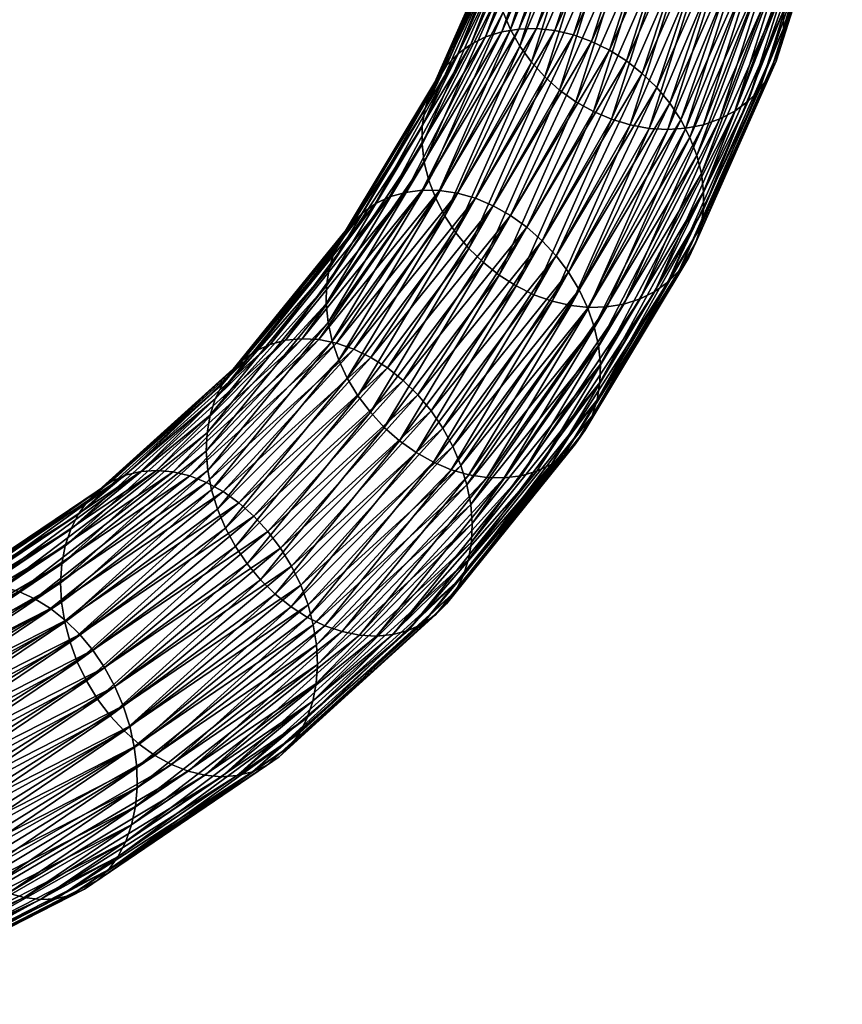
# Model space of a CAD drawing. Header units: centimetres. Extents: x -1886 to 2760, y -2774 to 68.
# Tile 12 of 77: x 2.289 to 3.212, y 50.803 to 51.908. Entities that reach past the tile are written whole.
import ezdxf

# ---------------------------------------------------------------- set-up
doc = ezdxf.new("R2010")
doc.units = ezdxf.units.CM
doc.layers.get('0').update_dxf_attribs({"true_color": 0x086e87})

msp = doc.modelspace()

# ---------------------------------------------------------------- meshes
at = {"color": 9, "true_color": 0xc1c1c1}
mesh = msp.add_polyface(dxfattribs=at)
corners = [(3.1235, 52.1893, -1103.527), (3.0806, 51.9881, -1103.3472), (3.0593, 51.9884, -1103.3502), (3.2118, 52.1246, -1103.3068), (3.1461, 51.9179, -1103.1222), (3.146, 51.8983, -1103.1249), (3.2119, 52.1054, -1103.3097), (3.0563, 51.7149, -1102.9365), (3.0561, 51.695, -1102.9388), (3.1432, 51.8795, -1103.1279), (3.2092, 52.0866, -1103.3129), (3.0532, 51.6759, -1102.9417), (3.1297, 51.8449, -1103.1353), (3.1956, 52.0521, -1103.3202), (3.2037, 52.0688, -1103.3164), (3.1378, 51.8616, -1103.1315), (3.0396, 51.6413, -1102.949), (3.0476, 51.6579, -1102.9451), (3.1191, 51.8299, -1103.1394), (3.1849, 52.0368, -1103.3241), (3.1062, 51.8167, -1103.1437), (3.1719, 52.0233, -1103.3281), (3.0744, 51.7967, -1103.1526), (3.1398, 52.0022, -1103.3361), (3.1567, 52.0117, -1103.3322), (3.0912, 51.8056, -1103.1482), (3.0561, 51.7902, -1103.1571), (3.1212, 51.9951, -1103.34), (3.0365, 51.7863, -1103.1615), (3.1014, 51.9903, -1103.3436), (2.9951, 51.7861, -1103.1697), (3.0161, 51.7849, -1103.1656), (2.974, 51.7899, -1103.1733), (3.0379, 51.9913, -1103.353), (2.953, 51.7963, -1103.1765), (3.0165, 51.9966, -1103.3555), (2.9131, 51.816, -1103.1818), (2.9758, 52.0144, -1103.3589), (2.9957, 52.0044, -1103.3574), (2.9326, 51.805, -1103.1794), (2.9307, 51.8838, -1102.9486), (3.0164, 52.0781, -1103.1261), (2.9955, 52.0844, -1103.1294), (2.9697, 51.862, -1102.9414), (3.0564, 52.0584, -1103.121), (3.0369, 52.0693, -1103.1233), (2.9506, 51.874, -1102.9448), (2.9875, 51.8478, -1102.9386), (3.0747, 52.0453, -1103.1191), (3.0038, 51.8319, -1102.9364), (3.0914, 52.0303, -1103.1178), (3.0307, 51.7957, -1102.9338), (3.1193, 51.996, -1103.1169), (3.1064, 52.0138, -1103.1171), (3.0183, 51.8144, -1102.9348), (3.0409, 51.776, -1102.9336), (3.1298, 51.9772, -1103.1174), (3.1949, 52.1824, -1103.3005), (3.1379, 51.9576, -1103.1185), (3.0486, 51.7558, -1102.9338), (3.2089, 52.1441, -1103.3042), (3.1433, 51.9378, -1103.1201), (3.2032, 52.1634, -1103.3021), (3.0538, 51.7353, -1102.9349)]
mesh.append_faces([[corners[k] for k in face] for face in [(0, 1, 2), (3, 4, 5), (5, 6, 3), (4, 7, 8), (8, 5, 4), (6, 5, 9), (9, 10, 6), (11, 9, 5), (12, 13, 14), (14, 15, 12), (15, 14, 10), (10, 9, 15), (16, 12, 15), (17, 15, 9), (13, 12, 18), (18, 19, 13), (19, 18, 20), (20, 21, 19), (22, 23, 24), (24, 25, 22), (25, 24, 21), (21, 20, 25), (23, 22, 26), (26, 27, 23), (27, 26, 28), (28, 29, 27), (30, 2, 1), (1, 31, 30), (31, 1, 29), (29, 28, 31), (2, 30, 32), (32, 33, 2), (33, 32, 34), (34, 35, 33), (36, 37, 38), (39, 38, 35), (35, 34, 39), (40, 41, 42), (43, 44, 45), (45, 46, 43), (46, 45, 41), (41, 40, 46), (44, 43, 47), (47, 48, 44), (48, 47, 49), (49, 50, 48), (51, 52, 53), (53, 54, 51), (54, 53, 50), (50, 49, 54), (52, 51, 55), (55, 56, 52), (57, 56, 58), (56, 55, 59), (59, 58, 56), (60, 61, 4), (62, 58, 61), (7, 4, 61), (61, 63, 7), (63, 61, 58), (58, 59, 63)]], dxfattribs={"vtx2": -1, "color": 9})
mesh = msp.add_polyface(dxfattribs=at)
corners = [(2.9957, 52.0044, -1103.3574), (2.9326, 51.805, -1103.1794), (2.9131, 51.816, -1103.1818), (2.9758, 52.0144, -1103.3589), (2.8948, 51.829, -1103.1836), (2.9572, 52.0265, -1103.3599), (2.878, 51.844, -1103.1849), (2.9401, 52.0405, -1103.3602), (2.8502, 51.8783, -1103.1858), (2.9117, 52.0732, -1103.3596), (2.9248, 52.0562, -1103.3602), (2.8631, 51.8605, -1103.1857), (2.7659, 51.6875, -1103.0112), (2.7784, 51.6688, -1103.0103), (2.8397, 51.8971, -1103.1853), (2.9009, 52.0913, -1103.3584), (2.7558, 51.7072, -1103.0116), (2.8316, 51.9167, -1103.1843), (2.8926, 52.1102, -1103.3568), (2.7481, 51.7274, -1103.0112), (2.8869, 52.1296, -1103.3547), (2.8261, 51.9366, -1103.1826), (2.8234, 51.9564, -1103.1805), (2.7404, 51.7683, -1103.0085), (2.7429, 51.7479, -1103.0103), (2.884, 52.149, -1103.3523), (2.8234, 51.976, -1103.1779), (2.7406, 51.7882, -1103.0062), (2.8839, 52.1683, -1103.3494), (2.8262, 51.9949, -1103.1748), (2.7435, 51.8073, -1103.0034), (2.7571, 51.8419, -1102.9962), (2.8398, 52.0294, -1103.1675), (2.8317, 52.0128, -1103.1713), (2.7491, 51.8253, -1103), (2.7677, 51.8568, -1102.9919), (2.8504, 52.0444, -1103.1633), (2.7804, 51.8696, -1102.9873), (2.8633, 52.0576, -1103.1591), (2.8117, 51.8887, -1102.9774), (2.895, 52.0777, -1103.1501), (2.8783, 52.0688, -1103.1547), (2.7952, 51.8803, -1102.9824), (2.8298, 51.8945, -1102.9724), (2.9134, 52.0841, -1103.1456), (2.849, 51.8976, -1102.9673), (2.9329, 52.0881, -1103.1412), (2.7218, 51.7143, -1102.799), (2.7405, 51.7167, -1102.7932), (2.7801, 51.7134, -1102.7816), (2.8895, 51.896, -1102.9574), (2.869, 51.8982, -1102.9623), (2.7601, 51.7164, -1102.7874), (2.9743, 52.0883, -1103.1331), (2.9534, 52.0895, -1103.1371), (2.9102, 51.8912, -1102.9529), (2.9955, 52.0844, -1103.1294), (2.9307, 51.8838, -1102.9486), (2.8003, 51.7076, -1102.7761), (2.8202, 51.6992, -1102.771), (2.858, 51.6752, -1102.7617), (2.9697, 51.862, -1102.9414), (2.9506, 51.874, -1102.9448), (2.8395, 51.6883, -1102.7661), (2.8751, 51.66, -1102.7579), (2.9875, 51.8478, -1102.9386)]
mesh.append_faces([[corners[k] for k in face] for face in [(0, 1, 2), (3, 2, 4), (4, 5, 3), (5, 4, 6), (6, 7, 5), (8, 9, 10), (10, 11, 8), (11, 10, 7), (7, 6, 11), (12, 8, 11), (13, 11, 6), (9, 8, 14), (14, 15, 9), (16, 14, 8), (15, 14, 17), (17, 18, 15), (14, 16, 19), (19, 17, 14), (20, 21, 22), (18, 17, 21), (23, 22, 21), (24, 21, 17), (17, 19, 24), (25, 22, 26), (27, 26, 22), (28, 26, 29), (30, 29, 26), (31, 32, 33), (33, 34, 31), (34, 33, 29), (32, 31, 35), (35, 36, 32), (36, 35, 37), (37, 38, 36), (39, 40, 41), (41, 42, 39), (42, 41, 38), (38, 37, 42), (40, 39, 43), (43, 44, 40), (44, 43, 45), (45, 46, 44), (47, 43, 39), (48, 45, 43), (49, 50, 51), (51, 52, 49), (52, 51, 45), (45, 48, 52), (50, 53, 54), (54, 51, 50), (51, 54, 46), (46, 45, 51), (53, 50, 55), (55, 56, 53), (56, 55, 57), (58, 55, 50), (59, 57, 55), (60, 61, 62), (63, 62, 57), (64, 65, 61)]], dxfattribs={"vtx2": -1, "color": 9})
mesh = msp.add_polyface(dxfattribs=at)
corners = [(2.6825, 51.4674, -1102.8313), (2.7929, 51.6513, -1103.0087), (2.8092, 51.6354, -1103.0065), (2.6566, 51.5055, -1102.8358), (2.7659, 51.6875, -1103.0112), (2.7784, 51.6688, -1103.0103), (2.6685, 51.4859, -1102.8339), (2.647, 51.526, -1102.8369), (2.7558, 51.7072, -1103.0116), (2.6397, 51.5471, -1102.8374), (2.7481, 51.7274, -1103.0112), (2.4983, 51.4236, -1102.6621), (2.6328, 51.5891, -1102.8359), (2.635, 51.5682, -1102.837), (2.7404, 51.7683, -1103.0085), (2.7429, 51.7479, -1103.0103), (2.8261, 51.9366, -1103.1826), (2.8234, 51.9564, -1103.1805), (2.7406, 51.7882, -1103.0062), (2.8234, 51.976, -1103.1779), (2.7435, 51.8073, -1103.0034), (2.4992, 51.4444, -1102.6608), (2.6333, 51.6095, -1102.834), (2.5026, 51.4641, -1102.6586), (2.6364, 51.6289, -1102.8314), (2.5167, 51.4991, -1102.652), (2.6501, 51.6637, -1102.8245), (2.642, 51.6471, -1102.8282), (2.7571, 51.8419, -1102.9962), (2.7491, 51.8253, -1103), (2.5085, 51.4825, -1102.6556), (2.8262, 51.9949, -1103.1748), (2.5272, 51.5138, -1102.6476), (2.6606, 51.6784, -1102.8201), (2.5397, 51.5262, -1102.6426), (2.6733, 51.691, -1102.8153), (2.7677, 51.8568, -1102.9919), (2.7804, 51.8696, -1102.9873), (2.5701, 51.5436, -1102.6312), (2.7041, 51.7092, -1102.8047), (2.6878, 51.7013, -1102.8101), (2.5541, 51.5362, -1102.6372), (2.8117, 51.8887, -1102.9774), (2.7952, 51.8803, -1102.9824), (2.5874, 51.5482, -1102.625), (2.7218, 51.7143, -1102.799), (2.6058, 51.55, -1102.6187), (2.7405, 51.7167, -1102.7932), (2.8298, 51.8945, -1102.9724), (2.6443, 51.5451, -1102.6055), (2.7801, 51.7134, -1102.7816), (2.7601, 51.7164, -1102.7874), (2.6248, 51.549, -1102.6121), (2.6638, 51.5384, -1102.5991), (2.8003, 51.7076, -1102.7761), (2.683, 51.529, -1102.5929), (2.8202, 51.6992, -1102.771), (2.8395, 51.6883, -1102.7661), (2.7016, 51.5172, -1102.5872), (2.7193, 51.5031, -1102.5817), (2.858, 51.6752, -1102.7617), (2.7358, 51.4869, -1102.5768)]
mesh.append_faces([[corners[k] for k in face] for face in [(0, 1, 2), (3, 4, 5), (5, 6, 3), (6, 5, 1), (1, 0, 6), (4, 3, 7), (7, 8, 4), (8, 7, 9), (9, 10, 8), (11, 12, 13), (12, 14, 15), (15, 13, 12), (13, 15, 10), (10, 9, 13), (16, 15, 14), (17, 14, 18), (19, 18, 20), (21, 22, 12), (23, 24, 22), (14, 12, 22), (22, 18, 14), (18, 22, 24), (24, 20, 18), (25, 26, 27), (26, 28, 29), (29, 27, 26), (30, 27, 24), (27, 29, 20), (20, 24, 27), (31, 20, 29), (32, 33, 26), (34, 35, 33), (28, 26, 33), (33, 36, 28), (36, 33, 35), (35, 37, 36), (38, 39, 40), (40, 41, 38), (39, 42, 43), (43, 40, 39), (41, 40, 35), (35, 34, 41), (40, 43, 37), (37, 35, 40), (39, 38, 44), (44, 45, 39), (45, 44, 46), (46, 47, 45), (42, 39, 45), (48, 45, 47), (49, 50, 51), (51, 52, 49), (52, 51, 47), (47, 46, 52), (50, 49, 53), (53, 54, 50), (54, 53, 55), (55, 56, 54), (57, 58, 59), (56, 55, 58), (60, 59, 61)]], dxfattribs={"vtx2": -1, "color": 9})
mesh = msp.add_polyface(dxfattribs=at)
corners = [(3.146, 51.8983, -1103.1249), (3.0561, 51.695, -1102.9388), (3.0532, 51.6759, -1102.9417), (2.94, 51.501, -1102.752), (3.0563, 51.7149, -1102.9365), (2.9369, 51.4815, -1102.7545), (2.9313, 51.4634, -1102.7577), (3.0476, 51.6579, -1102.9451), (3.1378, 51.8616, -1103.1315), (3.0396, 51.6413, -1102.949), (3.1432, 51.8795, -1103.1279), (3.1297, 51.8449, -1103.1353), (3.029, 51.6265, -1102.9532), (3.1191, 51.8299, -1103.1394), (3.0162, 51.6136, -1102.9578), (3.1062, 51.8167, -1103.1437), (2.985, 51.5946, -1102.9677), (3.0744, 51.7967, -1103.1526), (3.0912, 51.8056, -1103.1482), (3.0015, 51.6029, -1102.9626), (2.9669, 51.5888, -1102.9728), (3.0561, 51.7902, -1103.1571), (2.9477, 51.5856, -1102.9778), (3.0365, 51.7863, -1103.1615), (2.9072, 51.5872, -1102.9877), (2.9951, 51.7861, -1103.1697), (3.0161, 51.7849, -1103.1656), (2.9277, 51.5851, -1102.9828), (2.8865, 51.592, -1102.9922), (2.974, 51.7899, -1103.1733), (2.866, 51.5994, -1102.9965), (2.953, 51.7963, -1103.1765), (2.827, 51.6212, -1103.0037), (2.9131, 51.816, -1103.1818), (2.9326, 51.805, -1103.1794), (2.846, 51.6092, -1103.0002), (2.8092, 51.6354, -1103.0065), (2.8948, 51.829, -1103.1836), (2.7929, 51.6513, -1103.0087), (2.878, 51.844, -1103.1849), (2.8631, 51.8605, -1103.1857), (2.7784, 51.6688, -1103.0103), (2.7659, 51.6875, -1103.0112), (2.8502, 51.8783, -1103.1858), (2.7558, 51.7072, -1103.0116), (2.8895, 51.896, -1102.9574), (2.7801, 51.7134, -1102.7816), (2.8003, 51.7076, -1102.7761), (2.9102, 51.8912, -1102.9529), (2.8202, 51.6992, -1102.771), (2.7193, 51.5031, -1102.5817), (2.858, 51.6752, -1102.7617), (2.8395, 51.6883, -1102.7661), (2.9506, 51.874, -1102.9448), (2.7016, 51.5172, -1102.5872), (2.9307, 51.8838, -1102.9486), (2.7358, 51.4869, -1102.5768), (2.8751, 51.66, -1102.7579), (2.7507, 51.4689, -1102.5725), (2.8908, 51.643, -1102.7546), (2.9697, 51.862, -1102.9414), (2.9875, 51.8478, -1102.9386), (3.0038, 51.8319, -1102.9364), (2.9167, 51.6049, -1102.7501), (3.0307, 51.7957, -1102.9338), (3.0183, 51.8144, -1102.9348), (2.9048, 51.6245, -1102.7521), (2.9263, 51.5844, -1102.749), (3.0409, 51.776, -1102.9336), (2.9336, 51.5634, -1102.7487), (3.0486, 51.7558, -1102.9338), (2.9405, 51.5213, -1102.7501), (3.0538, 51.7353, -1102.9349), (2.9383, 51.5422, -1102.749)]
mesh.append_faces([[corners[k] for k in face] for face in [(0, 1, 2), (3, 1, 4), (5, 2, 1), (6, 7, 2), (8, 7, 9), (10, 2, 7), (11, 9, 12), (12, 13, 11), (13, 12, 14), (14, 15, 13), (16, 17, 18), (18, 19, 16), (19, 18, 15), (15, 14, 19), (17, 16, 20), (20, 21, 17), (21, 20, 22), (22, 23, 21), (24, 25, 26), (26, 27, 24), (27, 26, 23), (23, 22, 27), (25, 24, 28), (28, 29, 25), (29, 28, 30), (30, 31, 29), (32, 33, 34), (34, 35, 32), (35, 34, 31), (31, 30, 35), (33, 32, 36), (36, 37, 33), (37, 36, 38), (38, 39, 37), (40, 41, 42), (39, 38, 41), (43, 42, 44), (45, 46, 47), (48, 47, 49), (50, 51, 52), (53, 52, 51), (54, 52, 49), (55, 49, 52), (56, 57, 51), (58, 59, 57), (60, 51, 57), (61, 57, 59), (59, 62, 61), (63, 64, 65), (65, 66, 63), (66, 65, 62), (62, 59, 66), (64, 63, 67), (67, 68, 64), (68, 67, 69), (69, 70, 68), (71, 4, 72), (72, 73, 71), (73, 72, 70), (70, 69, 73)]], dxfattribs={"vtx2": -1, "color": 9})
mesh = msp.add_polyface(dxfattribs=at)
corners = [(2.9405, 51.5213, -1102.7501), (2.7968, 51.3425, -1102.563), (2.7959, 51.3217, -1102.5645), (2.94, 51.501, -1102.752), (2.7925, 51.302, -1102.5665), (2.9369, 51.4815, -1102.7545), (3.0563, 51.7149, -1102.9365), (3.0561, 51.695, -1102.9388), (2.7784, 51.267, -1102.5732), (2.9232, 51.4468, -1102.7615), (2.9313, 51.4634, -1102.7577), (2.7866, 51.2836, -1102.5696), (3.0396, 51.6413, -1102.949), (3.0476, 51.6579, -1102.9451), (3.0532, 51.6759, -1102.9417), (2.7679, 51.2523, -1102.5776), (2.9127, 51.4321, -1102.7659), (2.7554, 51.2399, -1102.5825), (2.9, 51.4195, -1102.7706), (3.029, 51.6265, -1102.9532), (3.0162, 51.6136, -1102.9578), (2.725, 51.2225, -1102.594), (2.8692, 51.4013, -1102.7814), (2.8855, 51.4092, -1102.7759), (2.741, 51.2299, -1102.588), (2.985, 51.5946, -1102.9677), (3.0015, 51.6029, -1102.9626), (2.7077, 51.218, -1102.6002), (2.8515, 51.3962, -1102.7871), (2.6893, 51.2162, -1102.6066), (2.8327, 51.3938, -1102.7928), (2.9669, 51.5888, -1102.9728), (2.9477, 51.5856, -1102.9778), (2.7931, 51.3971, -1102.8043), (2.9072, 51.5872, -1102.9877), (2.9277, 51.5851, -1102.9828), (2.8132, 51.3941, -1102.7986), (2.773, 51.4029, -1102.8098), (2.8865, 51.592, -1102.9922), (2.7531, 51.4113, -1102.8151), (2.866, 51.5994, -1102.9965), (2.7153, 51.4353, -1102.8242), (2.827, 51.6212, -1103.0037), (2.846, 51.6092, -1103.0002), (2.7338, 51.4222, -1102.8198), (2.6981, 51.4504, -1102.8281), (2.8092, 51.6354, -1103.0065), (2.8751, 51.66, -1102.7579), (2.7358, 51.4869, -1102.5768), (2.7507, 51.4689, -1102.5725), (2.7751, 51.4289, -1102.5662), (2.9167, 51.6049, -1102.7501), (2.9048, 51.6245, -1102.7521), (2.7639, 51.4495, -1102.569), (2.8908, 51.643, -1102.7546), (2.7841, 51.4076, -1102.5641), (2.9263, 51.5844, -1102.749), (2.7908, 51.3858, -1102.5629), (2.9336, 51.5634, -1102.7487), (2.9383, 51.5422, -1102.749), (2.795, 51.364, -1102.5625)]
mesh.append_faces([[corners[k] for k in face] for face in [(0, 1, 2), (2, 3, 0), (3, 2, 4), (4, 5, 3), (6, 0, 3), (7, 3, 5), (8, 9, 10), (10, 11, 8), (9, 12, 13), (13, 10, 9), (11, 10, 5), (5, 4, 11), (14, 5, 10), (9, 8, 15), (15, 16, 9), (16, 15, 17), (17, 18, 16), (12, 9, 16), (16, 19, 12), (19, 16, 18), (18, 20, 19), (21, 22, 23), (23, 24, 21), (22, 25, 26), (26, 23, 22), (24, 23, 18), (18, 17, 24), (23, 26, 20), (20, 18, 23), (27, 28, 22), (29, 30, 28), (25, 22, 28), (28, 31, 25), (31, 28, 30), (30, 32, 31), (33, 34, 35), (35, 36, 33), (36, 35, 32), (32, 30, 36), (34, 33, 37), (37, 38, 34), (38, 37, 39), (39, 40, 38), (41, 42, 43), (44, 43, 40), (40, 39, 44), (45, 46, 42), (47, 48, 49), (50, 51, 52), (52, 53, 50), (53, 52, 54), (54, 49, 53), (51, 50, 55), (55, 56, 51), (56, 55, 57), (57, 58, 56), (1, 0, 59), (59, 60, 1), (60, 59, 58), (58, 57, 60)]], dxfattribs={"vtx2": -1, "color": 9})
mesh = msp.add_polyface(dxfattribs=at)
corners = [(2.6685, 51.4859, -1102.8339), (2.5312, 51.3166, -1102.6562), (2.52, 51.3371, -1102.6591), (2.6566, 51.5055, -1102.8358), (2.511, 51.3585, -1102.6611), (2.647, 51.526, -1102.8369), (2.5043, 51.3803, -1102.6622), (2.635, 51.5682, -1102.837), (2.5001, 51.4021, -1102.6626), (2.4983, 51.4236, -1102.6621), (2.6397, 51.5471, -1102.8374), (2.6328, 51.5891, -1102.8359), (2.4992, 51.4444, -1102.6608), (2.6333, 51.6095, -1102.834), (2.5026, 51.4641, -1102.6586), (2.642, 51.6471, -1102.8282), (2.5085, 51.4825, -1102.6556), (2.5167, 51.4991, -1102.652), (2.6364, 51.6289, -1102.8314), (2.6501, 51.6637, -1102.8245), (2.5272, 51.5138, -1102.6476), (2.6606, 51.6784, -1102.8201), (2.5397, 51.5262, -1102.6426), (2.4408, 51.0821, -1102.4481), (2.6121, 51.2371, -1102.6322), (2.6313, 51.2278, -1102.6261), (2.4061, 51.1097, -1102.4613), (2.5758, 51.2631, -1102.6436), (2.5935, 51.249, -1102.6381), (2.423, 51.0947, -1102.4548), (2.3905, 51.1267, -1102.4672), (2.5593, 51.2792, -1102.6484), (2.3764, 51.1455, -1102.4724), (2.5444, 51.2972, -1102.6526), (2.3537, 51.1871, -1102.4807), (2.3641, 51.1658, -1102.4769), (2.3455, 51.2092, -1102.4836), (2.3396, 51.2317, -1102.4856), (2.3349, 51.2761, -1102.4869), (2.336, 51.2541, -1102.4868), (2.3363, 51.2973, -1102.4861), (2.3401, 51.3174, -1102.4844), (2.3547, 51.3528, -1102.4783), (2.3463, 51.336, -1102.4817), (2.3653, 51.3675, -1102.4739), (2.3778, 51.3798, -1102.4689), (2.4078, 51.3967, -1102.457), (2.5701, 51.5436, -1102.6312), (2.5541, 51.5362, -1102.6372), (2.3921, 51.3896, -1102.4633), (2.4248, 51.4009, -1102.4503), (2.5874, 51.5482, -1102.625), (2.4427, 51.4021, -1102.4434), (2.6058, 51.55, -1102.6187), (2.6248, 51.549, -1102.6121), (2.4612, 51.4005, -1102.4362), (2.48, 51.3959, -1102.4288), (2.6443, 51.5451, -1102.6055), (2.4988, 51.3885, -1102.4216), (2.306, 51.2579, -1102.2426), (2.6638, 51.5384, -1102.5991), (2.5172, 51.3783, -1102.4146), (2.3236, 51.2471, -1102.2346), (2.3565, 51.2181, -1102.2197), (2.5519, 51.3507, -1102.4014), (2.535, 51.3657, -1102.4078), (2.3406, 51.2338, -1102.2269), (2.3712, 51.2003, -1102.2129), (2.5675, 51.3336, -1102.3955), (2.3843, 51.1807, -1102.2067), (2.5815, 51.3148, -1102.3903), (2.4052, 51.1377, -1102.1965), (2.6043, 51.2732, -1102.382), (2.5939, 51.2946, -1102.3857), (2.3957, 51.1597, -1102.2012), (2.4125, 51.1149, -1102.1927), (2.6125, 51.2511, -1102.379), (2.4176, 51.0919, -1102.1899), (2.6184, 51.2286, -1102.377)]
mesh.append_faces([[corners[k] for k in face] for face in [(0, 1, 2), (3, 2, 4), (5, 4, 6), (7, 8, 9), (10, 6, 8), (11, 9, 12), (13, 12, 14), (15, 16, 17), (18, 14, 16), (19, 17, 20), (21, 20, 22), (23, 24, 25), (26, 27, 28), (29, 28, 24), (30, 31, 27), (31, 30, 32), (32, 33, 31), (34, 2, 1), (1, 35, 34), (35, 1, 33), (33, 32, 35), (36, 4, 2), (37, 6, 4), (38, 9, 8), (39, 8, 6), (40, 12, 9), (41, 14, 12), (42, 17, 16), (43, 16, 14), (17, 42, 44), (44, 20, 17), (20, 44, 45), (45, 22, 20), (46, 47, 48), (48, 49, 46), (49, 48, 22), (22, 45, 49), (47, 46, 50), (50, 51, 47), (51, 50, 52), (52, 53, 51), (54, 55, 56), (55, 54, 53), (53, 52, 55), (57, 56, 58), (59, 58, 56), (60, 58, 61), (62, 61, 58), (63, 64, 65), (66, 65, 61), (64, 63, 67), (67, 68, 64), (68, 67, 69), (69, 70, 68), (71, 72, 73), (73, 74, 71), (74, 73, 70), (70, 69, 74), (72, 71, 75), (75, 76, 72), (77, 78, 76)]], dxfattribs={"vtx2": -1, "color": 9})
mesh = msp.add_polyface(dxfattribs=at)
corners = [(2.8692, 51.4013, -1102.7814), (2.725, 51.2225, -1102.594), (2.7077, 51.218, -1102.6002), (2.8515, 51.3962, -1102.7871), (2.6893, 51.2162, -1102.6066), (2.6508, 51.2211, -1102.6196), (2.7931, 51.3971, -1102.8043), (2.8132, 51.3941, -1102.7986), (2.6703, 51.2172, -1102.6132), (2.8327, 51.3938, -1102.7928), (2.6313, 51.2278, -1102.6261), (2.773, 51.4029, -1102.8098), (2.6121, 51.2371, -1102.6322), (2.7531, 51.4113, -1102.8151), (2.5758, 51.2631, -1102.6436), (2.7153, 51.4353, -1102.8242), (2.7338, 51.4222, -1102.8198), (2.5935, 51.249, -1102.6381), (2.846, 51.6092, -1103.0002), (2.5593, 51.2792, -1102.6484), (2.6981, 51.4504, -1102.8281), (2.5444, 51.2972, -1102.6526), (2.6825, 51.4674, -1102.8313), (2.827, 51.6212, -1103.0037), (2.8092, 51.6354, -1103.0065), (2.52, 51.3371, -1102.6591), (2.6566, 51.5055, -1102.8358), (2.6685, 51.4859, -1102.8339), (2.5312, 51.3166, -1102.6562), (2.511, 51.3585, -1102.6611), (2.647, 51.526, -1102.8369), (2.5043, 51.3803, -1102.6622), (2.6397, 51.5471, -1102.8374), (2.5001, 51.4021, -1102.6626), (2.635, 51.5682, -1102.837), (2.7968, 51.3425, -1102.563), (2.6231, 51.1842, -1102.3757), (2.6217, 51.163, -1102.3765), (2.7959, 51.3217, -1102.5645), (2.6179, 51.1429, -1102.3783), (2.7925, 51.302, -1102.5665), (2.6033, 51.1075, -1102.3844), (2.7784, 51.267, -1102.5732), (2.7866, 51.2836, -1102.5696), (2.6117, 51.1243, -1102.3809), (2.5927, 51.0928, -1102.3887), (2.7679, 51.2523, -1102.5776), (2.5802, 51.0805, -1102.3938), (2.7554, 51.2399, -1102.5825), (2.5659, 51.0708, -1102.3994), (2.741, 51.2299, -1102.588), (2.48, 51.3959, -1102.4288), (2.6443, 51.5451, -1102.6055), (2.6248, 51.549, -1102.6121), (2.4988, 51.3885, -1102.4216), (2.6638, 51.5384, -1102.5991), (2.5172, 51.3783, -1102.4146), (2.683, 51.529, -1102.5929), (2.5519, 51.3507, -1102.4014), (2.7193, 51.5031, -1102.5817), (2.7016, 51.5172, -1102.5872), (2.535, 51.3657, -1102.4078), (2.5675, 51.3336, -1102.3955), (2.7358, 51.4869, -1102.5768), (2.5815, 51.3148, -1102.3903), (2.7507, 51.4689, -1102.5725), (2.6043, 51.2732, -1102.382), (2.7751, 51.4289, -1102.5662), (2.7639, 51.4495, -1102.569), (2.5939, 51.2946, -1102.3857), (2.6125, 51.2511, -1102.379), (2.7841, 51.4076, -1102.5641), (2.6184, 51.2286, -1102.377), (2.7908, 51.3858, -1102.5629), (2.795, 51.364, -1102.5625), (2.622, 51.2062, -1102.3759)]
mesh.append_faces([[corners[k] for k in face] for face in [(0, 1, 2), (3, 2, 4), (5, 6, 7), (7, 8, 5), (8, 7, 9), (9, 4, 8), (6, 5, 10), (10, 11, 6), (11, 10, 12), (12, 13, 11), (14, 15, 16), (16, 17, 14), (18, 16, 15), (17, 16, 13), (13, 12, 17), (15, 14, 19), (19, 20, 15), (20, 19, 21), (21, 22, 20), (23, 15, 20), (24, 20, 22), (25, 26, 27), (28, 27, 22), (22, 21, 28), (29, 30, 26), (31, 32, 30), (33, 34, 32), (35, 36, 37), (37, 38, 35), (38, 37, 39), (39, 40, 38), (41, 42, 43), (44, 43, 40), (40, 39, 44), (45, 46, 42), (47, 48, 46), (49, 50, 48), (51, 52, 53), (54, 55, 52), (56, 57, 55), (58, 59, 60), (60, 61, 58), (61, 60, 57), (57, 56, 61), (59, 58, 62), (62, 63, 59), (63, 62, 64), (64, 65, 63), (66, 67, 68), (68, 69, 66), (69, 68, 65), (65, 64, 69), (67, 66, 70), (70, 71, 67), (71, 70, 72), (72, 73, 71), (36, 35, 74), (74, 75, 36), (75, 74, 73), (73, 72, 75)]], dxfattribs={"vtx2": -1, "color": 9})
mesh = msp.add_polyface(dxfattribs=at)
corners = [(2.52, 51.3371, -1102.6591), (2.3537, 51.1871, -1102.4807), (2.3455, 51.2092, -1102.4836), (2.511, 51.3585, -1102.6611), (2.3396, 51.2317, -1102.4856), (2.1464, 51.1016, -1102.3065), (2.5001, 51.4021, -1102.6626), (2.336, 51.2541, -1102.4868), (2.3349, 51.2761, -1102.4869), (2.5043, 51.3803, -1102.6622), (2.1432, 51.1471, -1102.3092), (2.1436, 51.1246, -1102.3083), (2.4983, 51.4236, -1102.6621), (2.3363, 51.2973, -1102.4861), (2.1451, 51.1687, -1102.309), (2.4992, 51.4444, -1102.6608), (2.3401, 51.3174, -1102.4844), (2.1495, 51.1891, -1102.3076), (1.9473, 51.1157, -1102.1226), (2.1647, 51.2249, -1102.3021), (2.156, 51.208, -1102.3054), (2.5085, 51.4825, -1102.6556), (2.3463, 51.336, -1102.4817), (2.3547, 51.3528, -1102.4783), (2.5026, 51.4641, -1102.6586), (2.1755, 51.2396, -1102.298), (2.3653, 51.3675, -1102.4739), (2.188, 51.2519, -1102.293), (2.3778, 51.3798, -1102.4689), (1.9583, 51.1305, -1102.1184), (1.9709, 51.1428, -1102.1135), (2.0004, 51.159, -1102.1011), (2.2177, 51.2685, -1102.2806), (2.2022, 51.2616, -1102.2871), (1.985, 51.1524, -1102.1077), (2.4078, 51.3967, -1102.457), (2.3921, 51.3896, -1102.4633), (2.2343, 51.2723, -1102.2737), (2.4248, 51.4009, -1102.4503), (2.2518, 51.2732, -1102.2662), (2.4427, 51.4021, -1102.4434), (2.0167, 51.1627, -1102.0938), (2.0337, 51.1632, -1102.0859), (2.0687, 51.1552, -1102.0691), (2.2879, 51.266, -1102.2505), (2.2697, 51.271, -1102.2584), (2.0512, 51.1607, -1102.0776), (2.48, 51.3959, -1102.4288), (2.4612, 51.4005, -1102.4362), (2.306, 51.2579, -1102.2426), (2.4988, 51.3885, -1102.4216), (2.3236, 51.2471, -1102.2346), (2.0861, 51.1467, -1102.0605), (2.103, 51.1354, -1102.0519), (2.1341, 51.1052, -1102.0354), (2.3565, 51.2181, -1102.2197), (2.3406, 51.2338, -1102.2269), (2.1191, 51.1215, -1102.0435), (2.535, 51.3657, -1102.4078), (2.5172, 51.3783, -1102.4146)]
mesh.append_faces([[corners[k] for k in face] for face in [(0, 1, 2), (3, 2, 4), (5, 4, 2), (6, 7, 8), (9, 4, 7), (10, 8, 7), (11, 7, 4), (12, 8, 13), (8, 10, 14), (14, 13, 8), (15, 13, 16), (13, 14, 17), (17, 16, 13), (18, 19, 20), (21, 22, 23), (24, 16, 22), (19, 23, 22), (22, 20, 19), (20, 22, 16), (16, 17, 20), (23, 19, 25), (25, 26, 23), (26, 25, 27), (27, 28, 26), (29, 25, 19), (30, 27, 25), (31, 32, 33), (33, 34, 31), (34, 33, 27), (27, 30, 34), (32, 35, 36), (36, 33, 32), (33, 36, 28), (28, 27, 33), (35, 32, 37), (37, 38, 35), (38, 37, 39), (39, 40, 38), (32, 31, 41), (41, 37, 32), (37, 41, 42), (42, 39, 37), (43, 44, 45), (45, 46, 43), (46, 45, 39), (39, 42, 46), (44, 47, 48), (48, 45, 44), (45, 48, 40), (40, 39, 45), (47, 44, 49), (50, 49, 51), (44, 43, 52), (52, 49, 44), (49, 52, 53), (53, 51, 49), (54, 55, 56), (57, 56, 51), (58, 56, 55), (59, 51, 56)]], dxfattribs={"vtx2": -1, "color": 9})
mesh = msp.add_polyface(dxfattribs=at)
corners = [(2.6231, 51.1842, -1102.3757), (2.4208, 51.0463, -1102.1873), (2.4189, 51.0247, -1102.1875), (2.6217, 51.163, -1102.3765), (2.4145, 51.0043, -1102.1887), (2.6179, 51.1429, -1102.3783), (2.1887, 50.9071, -1101.9962), (2.1839, 50.8864, -1101.9971), (2.1769, 50.8673, -1101.9989), (2.408, 50.9855, -1102.191), (2.7866, 51.2836, -1102.5696), (2.6117, 51.1243, -1102.3809), (2.6033, 51.1075, -1102.3844), (2.3993, 50.9685, -1102.1942), (2.7784, 51.267, -1102.5732), (2.5927, 51.0928, -1102.3887), (2.3885, 50.9538, -1102.1984), (2.7679, 51.2523, -1102.5776), (2.5802, 51.0805, -1102.3938), (2.376, 50.9416, -1102.2035), (2.5502, 51.0637, -1102.4056), (2.725, 51.2225, -1102.594), (2.741, 51.2299, -1102.588), (2.5659, 51.0708, -1102.3994), (2.7554, 51.2399, -1102.5825), (2.3463, 50.9251, -1102.2157), (2.3618, 50.9319, -1102.2092), (2.5332, 51.0595, -1102.4124), (2.7077, 51.218, -1102.6002), (2.3297, 50.9212, -1102.2228), (2.5153, 51.0583, -1102.4193), (2.6893, 51.2162, -1102.6066), (2.3122, 50.9204, -1102.2302), (2.478, 51.0645, -1102.4338), (2.6508, 51.2211, -1102.6196), (2.6703, 51.2172, -1102.6132), (2.4968, 51.0599, -1102.4265), (2.2761, 50.9276, -1102.2458), (2.2942, 50.9225, -1102.2379), (2.4592, 51.0719, -1102.441), (2.6313, 51.2278, -1102.6261), (2.258, 50.9357, -1102.2539), (2.4408, 51.0821, -1102.4481), (2.2404, 50.9465, -1102.2617), (2.5935, 51.249, -1102.6381), (2.423, 51.0947, -1102.4548), (2.4061, 51.1097, -1102.4613), (2.6121, 51.2371, -1102.6322), (2.2075, 50.9754, -1102.2767), (2.2234, 50.9598, -1102.2694), (2.5758, 51.2631, -1102.6436), (2.3905, 51.1267, -1102.4672), (2.6125, 51.2511, -1102.379), (2.4125, 51.1149, -1102.1927), (2.4176, 51.0919, -1102.1899), (2.1854, 50.9991, -1102.0043), (2.4052, 51.1377, -1102.1965), (2.1896, 50.9755, -1102.0006), (2.1914, 50.9291, -1101.9966), (2.4204, 51.0689, -1102.188), (2.1916, 50.952, -1101.998), (2.622, 51.2062, -1102.3759), (2.6184, 51.2286, -1102.377)]
mesh.append_faces([[corners[k] for k in face] for face in [(0, 1, 2), (2, 3, 0), (3, 2, 4), (4, 5, 3), (6, 2, 1), (7, 4, 2), (8, 9, 4), (10, 11, 12), (13, 12, 11), (11, 9, 13), (9, 11, 5), (5, 4, 9), (14, 12, 15), (12, 13, 16), (16, 15, 12), (17, 15, 18), (15, 16, 19), (19, 18, 15), (20, 21, 22), (22, 23, 20), (24, 18, 23), (25, 20, 23), (23, 26, 25), (26, 23, 18), (18, 19, 26), (21, 20, 27), (27, 28, 21), (20, 25, 29), (29, 27, 20), (28, 27, 30), (30, 31, 28), (27, 29, 32), (32, 30, 27), (33, 34, 35), (35, 36, 33), (36, 35, 31), (31, 30, 36), (37, 33, 36), (36, 38, 37), (38, 36, 30), (30, 32, 38), (34, 33, 39), (39, 40, 34), (33, 37, 41), (41, 39, 33), (40, 39, 42), (43, 42, 39), (44, 45, 46), (47, 42, 45), (48, 46, 45), (49, 45, 42), (50, 46, 51), (52, 53, 54), (55, 53, 56), (57, 54, 53), (58, 1, 59), (60, 59, 54), (1, 0, 61), (61, 59, 1), (59, 61, 62), (62, 54, 59)]], dxfattribs={"vtx2": -1, "color": 9})
mesh = msp.add_polyface(dxfattribs=at)
corners = [(2.4208, 51.0463, -1102.1873), (2.1914, 50.9291, -1101.9966), (2.1887, 50.9071, -1101.9962), (2.4189, 51.0247, -1102.1875), (2.1839, 50.8864, -1101.9971), (2.1679, 50.8502, -1102.002), (2.3993, 50.9685, -1102.1942), (2.408, 50.9855, -1102.191), (2.1769, 50.8673, -1101.9989), (2.4145, 51.0043, -1102.1887), (2.1569, 50.8354, -1102.006), (2.3885, 50.9538, -1102.1984), (2.1443, 50.8231, -1102.011), (2.376, 50.9416, -1102.2035), (2.1148, 50.8069, -1102.0234), (2.3463, 50.9251, -1102.2157), (2.3618, 50.9319, -1102.2092), (2.1302, 50.8136, -1102.0168), (2.0985, 50.8033, -1102.0308), (2.3297, 50.9212, -1102.2228), (2.0814, 50.8028, -1102.0386), (2.3122, 50.9204, -1102.2302), (2.0464, 50.8108, -1102.0553), (2.2761, 50.9276, -1102.2458), (2.2942, 50.9225, -1102.2379), (2.064, 50.8053, -1102.0469), (2.4592, 51.0719, -1102.441), (2.258, 50.9357, -1102.2539), (2.2404, 50.9465, -1102.2617), (2.0291, 50.8193, -1102.064), (2.0122, 50.8306, -1102.0725), (1.981, 50.8608, -1102.0891), (2.2075, 50.9754, -1102.2767), (2.2234, 50.9598, -1102.2694), (1.9961, 50.8445, -1102.0809), (2.423, 51.0947, -1102.4548), (2.4408, 51.0821, -1102.4481), (2.4061, 51.1097, -1102.4613), (2.1928, 50.9932, -1102.2834), (2.3905, 51.1267, -1102.4672), (2.1797, 51.0128, -1102.2897), (2.3764, 51.1455, -1102.4724), (1.9673, 50.8792, -1102.0967), (1.9551, 50.8993, -1102.1038), (2.1588, 51.0558, -1102.2998), (2.3537, 51.1871, -1102.4807), (2.3641, 51.1658, -1102.4769), (2.1683, 51.0337, -1102.2952), (2.1515, 51.0785, -1102.3036), (2.3455, 51.2092, -1102.4836), (2.1464, 51.1016, -1102.3065), (2.336, 51.2541, -1102.4868), (2.1436, 51.1246, -1102.3083), (2.1432, 51.1471, -1102.3092), (2.3396, 51.2317, -1102.4856), (2.3406, 51.2338, -1102.2269), (2.1191, 51.1215, -1102.0435), (2.1341, 51.1052, -1102.0354), (2.3236, 51.2471, -1102.2346), (2.103, 51.1354, -1102.0519), (2.3565, 51.2181, -1102.2197), (2.1478, 51.0868, -1102.0277), (2.3712, 51.2003, -1102.2129), (2.16, 51.0666, -1102.0208), (2.3843, 51.1807, -1102.2067), (2.179, 51.0224, -1102.0088), (2.4052, 51.1377, -1102.1965), (2.3957, 51.1597, -1102.2012), (2.1705, 51.0451, -1102.0144), (2.1854, 50.9991, -1102.0043), (2.4125, 51.1149, -1102.1927), (2.1896, 50.9755, -1102.0006), (1.936, 50.8324, -1101.803), (2.1916, 50.952, -1101.998), (2.4204, 51.0689, -1102.188), (1.937, 50.8557, -1101.8051), (2.4176, 51.0919, -1102.1899)]
mesh.append_faces([[corners[k] for k in face] for face in [(0, 1, 2), (3, 2, 4), (5, 6, 7), (7, 8, 5), (9, 4, 8), (6, 5, 10), (10, 11, 6), (11, 10, 12), (12, 13, 11), (14, 15, 16), (16, 17, 14), (17, 16, 13), (13, 12, 17), (15, 14, 18), (18, 19, 15), (19, 18, 20), (20, 21, 19), (22, 23, 24), (24, 25, 22), (25, 24, 21), (21, 20, 25), (26, 27, 28), (23, 22, 29), (29, 27, 23), (30, 28, 27), (31, 32, 33), (34, 33, 28), (35, 33, 32), (36, 28, 33), (37, 32, 38), (38, 39, 37), (39, 38, 40), (40, 41, 39), (42, 38, 32), (43, 40, 38), (44, 45, 46), (46, 47, 44), (47, 46, 41), (41, 40, 47), (45, 44, 48), (48, 49, 45), (49, 48, 50), (51, 52, 53), (54, 50, 52), (55, 56, 57), (58, 59, 56), (60, 57, 61), (61, 62, 60), (62, 61, 63), (63, 64, 62), (65, 66, 67), (67, 68, 65), (68, 67, 64), (64, 63, 68), (66, 65, 69), (70, 69, 71), (72, 1, 73), (74, 73, 1), (75, 73, 71), (76, 71, 73)]], dxfattribs={"vtx2": -1, "color": 9})

doc.saveas('drawing.dxf')
